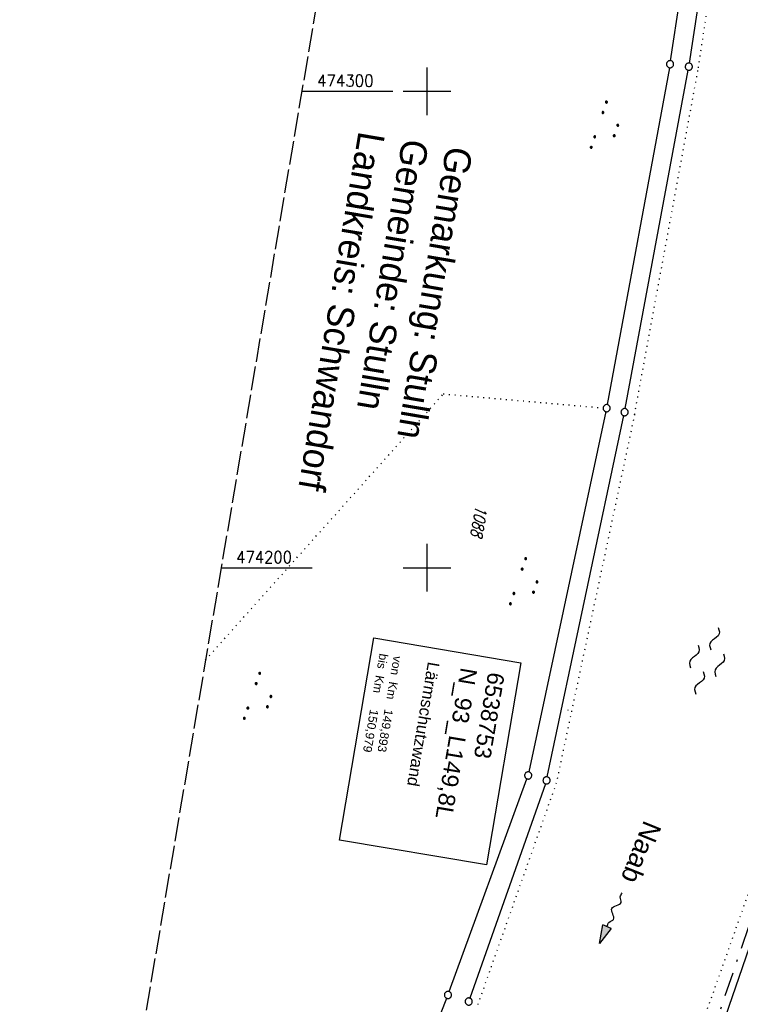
# Model space of a CAD drawing. Extents: x 511715 to 512121, y 473902 to 474680.
# Tile 8 of 21: x 511715 to 511866, y 474108 to 474315. Entities that reach past the tile are written whole.
import ezdxf

# ---------------------------------------------------------------- set-up
doc = ezdxf.new("R2010")
doc.units = 0
doc.header["$LTSCALE"] = 10
doc.header["$MEASUREMENT"] = 0
for name, pattern in [('AUSGEZOGEN', [0]), ('LT00', [0]), ('LT08', [0.42, 0.2, -0.1, 0.02, -0.1]), ('LT14', [0.6, 0.5, -0.1]), ('PUNKTX2_STR', [0.6, 0.1, -0.5])]:
    doc.linetypes.add(name, pattern=pattern)
doc.layers.get('0').update_dxf_attribs({"linetype": 'LT00'})
for name, color, linetype in [('--FLIEßRICHTPFEIL', 180, 'Continuous'), ('--WASSER_GRENZE', 180, 'PUNKTX2_STR'), ('--WASSER_NUTZUNG', 180, 'Continuous'), ('BW_TEXT', 20, 'AUSGEZOGEN'), ('DFK_FLUR_NR', 250, 'LT00'), ('DFK_GZPKT', 250, 'LT00'), ('DFK_KATASTER', 250, 'LT00'), ('DFK_NUTZUNG', 250, 'LT00'), ('DFK_NUTZUNGSGRENZE', 70, 'PUNKTX2_STR'), ('DFK_TOPO-SYM', 252, 'LT00'), ('GEMEINDEGRENZE', 3, 'LT08'), ('GEWÄSSERNAME', 255, 'Continuous'), ('GRENZNAME', 250, 'Continuous'), ('V91_RASTER', 250, 'LT00')]:
    doc.layers.add(name, color=color, linetype=linetype)
doc.layers.add('-BLATT_91-RAND', color=7, linetype='LT14', plot=False)
doc.styles.add('Beschrift', font='ARIAL.TTF')
doc.styles.get("Standard").update_dxf_attribs({"font": 'romans.shx'})
doc.styles.add('UNIR-H', font='unir_h.shx', dxfattribs={"width": 0.8})

# ---------------------------------------------------------------- blocks, each defined once
blk = doc.blocks.new('SYMB7301')
at = {"color": 0, "linetype": 'ByBlock'}
for p, q in [((-0.128693, 0), (0, 0.128693)), ((0, -0.128693), (-0.128693, 0)), ((0, 0.128693), (0.128693, 0)), ((0.128693, 0), (0, -0.128693)), ((0.000059, -0.009738), (0.000059, 0.009897)), ((-0.00901, -0.004339), (-0.002225, -0.009749))]:
    blk.add_line(p, q, dxfattribs=at)
for points in [[(-0.002225, 0.009749), (-0.00901, 0.004339), (-0.00901, -0.004339)], [(0.01, 0), (0.006235, 0.007818), (-0.002225, 0.009749)], [(-0.002225, -0.009749), (0.006235, -0.007818), (0.01, 0)]]:
    blk.add_lwpolyline(points, dxfattribs=at)
blk = doc.blocks.new('SYMB7010')
at = {"color": 0, "linetype": 'ByBlock'}
for points in [[(-0.031408, 0.499213), (-0.093728, 0.49134), (-0.15457, 0.475719), (-0.212975, 0.452595), (-0.268021, 0.422333), (-0.31884, 0.385411), (-0.36463, 0.342411), (-0.40467, 0.29401), (-0.438329, 0.240973), (-0.465074, 0.184136), (-0.484486, 0.124395), (-0.496256, 0.062692), (-0.5002, 0)], [(-0.5002, 0), (-0.496256, -0.062692), (-0.484486, -0.124395), (-0.465075, -0.184136), (-0.438329, -0.240973), (-0.404671, -0.29401), (-0.36463, -0.342411), (-0.31884, -0.385411), (-0.268021, -0.422333), (-0.212975, -0.452595), (-0.154571, -0.475719), (-0.093728, -0.49134), (-0.031408, -0.499213), (0.031408, -0.499213)], [(0.5002, 0), (0.496256, 0.062692), (0.484485, 0.124395), (0.465074, 0.184136), (0.438329, 0.240973), (0.40467, 0.29401), (0.36463, 0.342411), (0.31884, 0.385411), (0.268021, 0.422333), (0.212975, 0.452595), (0.15457, 0.475719), (0.093728, 0.49134), (0.031408, 0.499213), (-0.031408, 0.499213)], [(0.031408, -0.499213), (0.093728, -0.491341), (0.15457, -0.475719), (0.212975, -0.452595), (0.268021, -0.422333), (0.31884, -0.385411), (0.36463, -0.342411), (0.404671, -0.294011), (0.438329, -0.240974), (0.465075, -0.184136), (0.484486, -0.124395), (0.496256, -0.062692), (0.500201, 0)]]:
    blk.add_lwpolyline(points, dxfattribs=at)
blk = doc.blocks.new('SYMB7250')
at = {"color": 0, "linetype": 'ByBlock'}
for points in [[(-0.25, 0.28), (-0.208333, 0.308889), (-0.166667, 0.331111), (-0.125, 0.34), (-0.083333, 0.331111), (-0.041667, 0.308889), (0, 0.28)], [(0, 0.28), (0.041667, 0.251111), (0.083333, 0.228889), (0.125, 0.22), (0.166667, 0.228889), (0.208333, 0.251111), (0.25, 0.28)], [(-0.74, 0), (-0.698333, 0.028889), (-0.656667, 0.051111), (-0.615, 0.06), (-0.573333, 0.051111), (-0.531667, 0.028889), (-0.49, 0)], [(-0.49, 0), (-0.448333, -0.028889), (-0.406667, -0.051111), (-0.365, -0.06), (-0.323333, -0.051111), (-0.281667, -0.028889), (-0.24, 0)], [(0.24, 0), (0.281667, 0.028889), (0.323333, 0.051111), (0.365, 0.06), (0.406667, 0.051111), (0.448333, 0.028889), (0.49, 0)], [(0.49, 0), (0.531667, -0.028889), (0.573333, -0.051111), (0.615, -0.06), (0.656667, -0.051111), (0.698333, -0.028889), (0.74, 0)], [(-0.25, -0.28), (-0.208333, -0.251111), (-0.166667, -0.228889), (-0.125, -0.22), (-0.083333, -0.228889), (-0.041667, -0.251111), (0, -0.28)], [(0, -0.28), (0.041667, -0.308889), (0.083333, -0.331111), (0.125, -0.34), (0.166667, -0.331111), (0.208333, -0.308889), (0.25, -0.28)]]:
    blk.add_lwpolyline(points, dxfattribs=at)
blk = doc.blocks.new('FLIEßRICHTPFEIL')
at = {"layer": '--FLIEßRICHTPFEIL'}
blk.add_hatch(color=256, dxfattribs=at).paths.add_polyline_path([(-1.95, 0.4875), (-1.95, -0.4875), (0, 0)])
for p, q in [((-1.95, 0.4875), (-1.95, -0.4875)), ((-1.95, 0.4875), (0, 0)), ((0, 0), (-1.95, -0.4875))]:
    blk.add_line(p, q, dxfattribs=at)
at = {"layer": '--FLIEßRICHTPFEIL', "start_tangent": (-1, 0), "end_tangent": (-1, 0)}
blk.add_spline([(-1.95, 0), (-2.4375, 0), (-2.925, 0.325), (-3.4125, 0), (-3.9, -0.325), (-4.3875, 0), (-4.875, 0.325), (-5.3625, 0), (-5.85, 0)], degree=3, dxfattribs=at)
blk = doc.blocks.new('SYMB7111')
at = {"color": 0, "linetype": 'ByBlock'}
for p, q in [((-0.125, 0.172895), (-0.125, 0.207105)), ((-0.12, 0.209164), (-0.12, 0.170836)), ((-0.115, 0.170204), (-0.115, 0.209796)), ((-0.11, 0.209164), (-0.11, 0.170836)), ((-0.105, 0.172895), (-0.105, 0.207105)), ((0.105, 0.172895), (0.105, 0.207105)), ((0.11, 0.209164), (0.11, 0.170836)), ((0.115, 0.170204), (0.115, 0.209796)), ((0.12, 0.209164), (0.12, 0.170836)), ((0.125, 0.172895), (0.125, 0.207105)), ((-0.13, 0.202919), (-0.13, 0.177081)), ((-0.1, 0.202919), (-0.1, 0.177081)), ((-0.095, 0.189874), (-0.095, 0.190146)), ((0.1, 0.202919), (0.1, 0.177081)), ((0.13, 0.202919), (0.13, 0.177081)), ((0.135, 0.189874), (0.135, 0.190146)), ((-0.515, -0.177081), (-0.515, -0.202919)), ((-0.51, -0.207105), (-0.51, -0.172895)), ((-0.505, -0.170836), (-0.505, -0.209164)), ((-0.5, -0.209796), (-0.5, -0.170204)), ((-0.495, -0.170836), (-0.495, -0.209164)), ((-0.49, -0.207105), (-0.49, -0.172895)), ((-0.485, -0.177081), (-0.485, -0.202919)), ((-0.48, -0.190126), (-0.48, -0.189854)), ((-0.285, -0.177081), (-0.285, -0.202919)), ((-0.28, -0.207105), (-0.28, -0.172895)), ((-0.275, -0.170836), (-0.275, -0.209164)), ((-0.27, -0.209796), (-0.27, -0.170204)), ((-0.265, -0.170836), (-0.265, -0.209164)), ((-0.26, -0.207105), (-0.26, -0.172895)), ((-0.255, -0.177081), (-0.255, -0.202919)), ((-0.25, -0.190126), (-0.25, -0.189854)), ((0.255, -0.177081), (0.255, -0.202919)), ((0.26, -0.207105), (0.26, -0.172895)), ((0.265, -0.170836), (0.265, -0.209164)), ((0.27, -0.209796), (0.27, -0.170204)), ((0.275, -0.170836), (0.275, -0.209164)), ((0.28, -0.207105), (0.28, -0.172895)), ((0.285, -0.177081), (0.285, -0.202919)), ((0.29, -0.190126), (0.29, -0.189854)), ((0.485, -0.177081), (0.485, -0.202919)), ((0.49, -0.207105), (0.49, -0.172895)), ((0.495, -0.170836), (0.495, -0.209164)), ((0.5, -0.209796), (0.5, -0.170204)), ((0.505, -0.170836), (0.505, -0.209164)), ((0.51, -0.207105), (0.51, -0.172895)), ((0.515, -0.177081), (0.515, -0.202919)), ((0.52, -0.190126), (0.52, -0.189854))]:
    blk.add_line(p, q, dxfattribs=at)
for points in [[(-0.095, 0.19), (-0.096981, 0.198678), (-0.10253, 0.205637), (-0.11055, 0.209499), (-0.11945, 0.209499), (-0.12747, 0.205637), (-0.133019, 0.198678), (-0.135, 0.19), (-0.133019, 0.181322), (-0.12747, 0.174363), (-0.11945, 0.170501), (-0.11055, 0.170501), (-0.10253, 0.174363), (-0.096981, 0.181322), (-0.095, 0.19)], [(0.135, 0.19), (0.133019, 0.198678), (0.12747, 0.205637), (0.11945, 0.209499), (0.11055, 0.209499), (0.10253, 0.205637), (0.096981, 0.198678), (0.095, 0.19), (0.096981, 0.181322), (0.10253, 0.174363), (0.11055, 0.170501), (0.11945, 0.170501), (0.12747, 0.174363), (0.133019, 0.181322), (0.135, 0.19)], [(-0.48, -0.19), (-0.481981, -0.181322), (-0.48753, -0.174363), (-0.49555, -0.170501), (-0.50445, -0.170501), (-0.51247, -0.174363), (-0.518019, -0.181322), (-0.52, -0.19), (-0.518019, -0.198678), (-0.51247, -0.205637), (-0.50445, -0.209499), (-0.49555, -0.209499), (-0.48753, -0.205637), (-0.481981, -0.198678), (-0.48, -0.19)], [(-0.25, -0.19), (-0.251981, -0.181322), (-0.25753, -0.174363), (-0.26555, -0.170501), (-0.27445, -0.170501), (-0.28247, -0.174363), (-0.288019, -0.181322), (-0.29, -0.19), (-0.288019, -0.198678), (-0.28247, -0.205637), (-0.27445, -0.209499), (-0.26555, -0.209499), (-0.25753, -0.205637), (-0.251981, -0.198678), (-0.25, -0.19)], [(0.29, -0.19), (0.288019, -0.181322), (0.28247, -0.174363), (0.27445, -0.170501), (0.26555, -0.170501), (0.25753, -0.174363), (0.251981, -0.181322), (0.25, -0.19), (0.251981, -0.198678), (0.25753, -0.205637), (0.26555, -0.209499), (0.27445, -0.209499), (0.28247, -0.205637), (0.288019, -0.198678), (0.29, -0.19)], [(0.52, -0.19), (0.518019, -0.181322), (0.51247, -0.174363), (0.50445, -0.170501), (0.49555, -0.170501), (0.48753, -0.174363), (0.481981, -0.181322), (0.48, -0.19), (0.481981, -0.198678), (0.48753, -0.205637), (0.49555, -0.209499), (0.50445, -0.209499), (0.51247, -0.205637), (0.518019, -0.198678), (0.52, -0.19)]]:
    blk.add_lwpolyline(points, dxfattribs=at)

msp = doc.modelspace()

# ---------------------------------------------------------------- linework, layer by layer
at = {"layer": '--WASSER_GRENZE', "ltscale": 0.2}
for p, q in [((511856.98, 474304.93), (511865.37, 474360.75)), ((511843.58, 474232.2), (511856.98, 474304.93)), ((511843.58, 474232.2), (511827.15, 474154.83)), ((511827.15, 474154.83), (511810.68, 474108.36)), ((511837.65, 474047.55), (511869.12, 474136.26))]:
    msp.add_line(p, q, dxfattribs=at)
at = {"layer": '-BLATT_91-RAND'}
msp.add_lwpolyline([(511838.11, 474679.99), (511714.55, 473950.38), (511997.52, 473902.46), (512121.08, 474632.07), (511838.11, 474679.99)], dxfattribs=at)
at = {"layer": 'BW_TEXT'}
msp.add_lwpolyline([(511819.68, 474180.09), (511812.49, 474137.63), (511781.65, 474142.85), (511788.84, 474185.31)], close=True, dxfattribs=at)
at = {"layer": 'DFK_KATASTER'}
for p, q in [((511851.14, 474306.44), (511859.27, 474360.76)), ((511863.25, 474360.26), (511855.07, 474305.93)), ((511850.89, 474304.96), (511837.86, 474234.25)), ((511841.62, 474233.41), (511854.82, 474304.45)), ((511837.56, 474232.78), (511821.42, 474157.15)), ((511825.27, 474156.11), (511841.32, 474231.94)), ((511884.63, 474170.09), (511842.43, 474046.71)), ((511804.68, 474111.05), (511821, 474155.72)), ((511824.86, 474154.67), (511809.03, 474109.67)), ((511790.99, 474075.88), (511804.15, 474109.65))]:
    msp.add_line(p, q, dxfattribs=at)
at = {"layer": 'DFK_NUTZUNGSGRENZE', "ltscale": 0.2}
for p, q in [((511753.54, 474180.65), (511803.44, 474236.5)), ((511803.44, 474236.5), (511836.97, 474233.57))]:
    msp.add_line(p, q, dxfattribs=at)
at = {"layer": 'GEMEINDEGRENZE', "ltscale": 2.5, "flags": 128}
msp.add_lwpolyline([(511953.94, 474660.38), (511959.93, 474649.28), (511949.37, 474579.35), (511923.59, 474424.01), (511922.29, 474397.28), (511902.07, 474265.53), (511883.42, 474171.19), (511840.83, 474046.67), (511811.06, 474002.19), (511789.86, 473974.02), (511764.01, 473942)], dxfattribs=at)
at = {"layer": 'V91_RASTER'}
for p, q in [((511800, 474305), (511800, 474295)), ((511792.85, 474300), (511773.76, 474300)), ((511805, 474300), (511795, 474300)), ((511800, 474205), (511800, 474195)), ((511756.82, 474200), (511775.91, 474200)), ((511795, 474200), (511805, 474200))]:
    msp.add_line(p, q, dxfattribs=at)

# ---------------------------------------------------------------- block references
at = {"layer": '--FLIEßRICHTPFEIL', "xscale": 2.000000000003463, "yscale": 1.999999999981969, "zscale": 2, "rotation": 245.8657146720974}
msp.add_blockref('FLIEßRICHTPFEIL', (511836.2, 474121.13), dxfattribs=at)
at = {"layer": '--WASSER_NUTZUNG', "xscale": 9.999999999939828, "yscale": 10.00000000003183, "zscale": 10, "rotation": 251.2882999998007}
msp.add_blockref('SYMB7250', (511858.78, 474180.48), dxfattribs=at)
at = {"layer": 'DFK_GZPKT', "xscale": 1.499999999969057, "yscale": 1.5, "zscale": 1.5, "rotation": 251.2881100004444}
for p in [(511851.03, 474305.7), (511854.96, 474305.19), (511837.72, 474233.51), (511841.48, 474232.67), (511821.26, 474156.42), (511825.11, 474155.38), (511804.42, 474110.35), (511808.78, 474108.96)]:
    msp.add_blockref('SYMB7010', p, dxfattribs=at)
at = {"layer": 'DFK_NUTZUNG', "xscale": 10, "yscale": 10, "zscale": 10, "rotation": 251.28826}
for p in [(511837.88, 474292.4), (511820.93, 474196.57), (511765.1, 474172.52)]:
    msp.add_blockref('SYMB7111', p, dxfattribs=at)
at = {"layer": 'DFK_TOPO-SYM', "xscale": 0.1, "yscale": 0.1, "zscale": 0.1, "rotation": 359.99968}
msp.add_blockref('SYMB7301', (511829.61, 474170.14), dxfattribs=at)

# ---------------------------------------------------------------- texts
at = {"layer": 'BW_TEXT', "insert": (511816.34, 474177.66), "char_height": 2, "width": 37.5546, "attachment_point": 1, "rotation": 260.388, "style": 'Beschrift'}
msp.add_mtext('{\\Funir_o|c0;\\H1.75x;6538753}\\P{\\H1.75x;N_93_L149,8L\\W0.8;\\P\\H0.3714x;\\W1;\\P\\H1.924x;Lärmschutzwand\\P\\H0.1999x;\\P\\H3.602x;\\Pvon  Km   149,893\\Pbis  Km     150,979}', dxfattribs=at)
at = {"layer": 'DFK_FLUR_NR', "oblique": 13.754, "width": 0.75}
msp.add_text('1088', height=2.5, rotation=260.388, dxfattribs=at).set_placement((511810.25, 474213.15))
at = {"layer": 'GEWÄSSERNAME', "style": 'Beschrift'}
msp.add_text('Naab', height=4, rotation=248.0824, dxfattribs=at).set_placement((511845.62, 474147.2))
at = {"layer": 'GRENZNAME', "insert": (511809.63, 474287.76), "char_height": 5.6, "width": 89.3696, "attachment_point": 1, "rotation": 260.388, "style": 'UNIR-H'}
msp.add_mtext('{\\W1;Gemarkung: Stulln\\PGemeinde: Stulln\\PLandkreis: Schwandorf}', dxfattribs=at)
at = {"layer": 'V91_RASTER'}
for s, width, p in [(' 474300', 0.924, (511775.35, 474301)), (' 474200', 0.911, (511758.41, 474201))]:
    msp.add_text(s, height=2.5, rotation=0.001, dxfattribs=dict(at, width=width)).set_placement(p)

doc.saveas('drawing.dxf')
